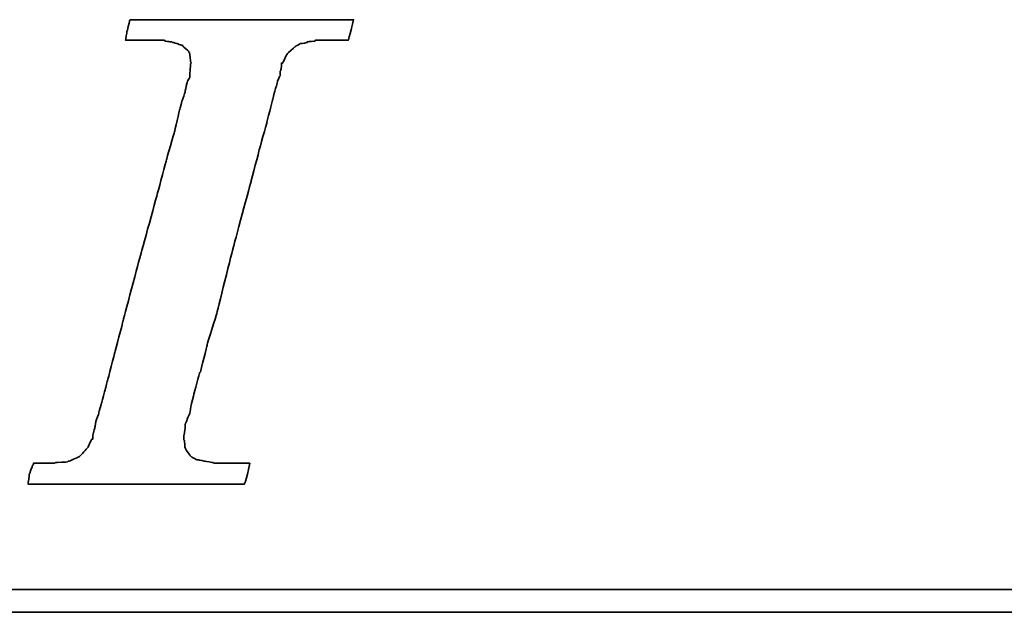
# Model space of a CAD drawing. Header units: millimetres. Extents: x 297 to 544, y 73 to 152.
# Tile 33 of 53: x 473.75 to 476.93, y 95.59 to 97.5. Entities that reach past the tile are written whole.
import ezdxf

# ---------------------------------------------------------------- set-up
doc = ezdxf.new("R2010")
doc.units = ezdxf.units.MM
doc.header["$LTSCALE"] = 0.1
doc.layers.add('DIM', color=4, linetype='CONTINUOUS')
doc.layers.add('layer 1', color=7, linetype='CONTINUOUS')

# ---------------------------------------------------------------- blocks, each defined once
blk = doc.blocks.new('TBI MOTION logo(完整正式版)')
at = {"layer": 'layer 1', "color": 22, "lineweight": 35}
for points, knots in [([(-40.59125, -7.94375), (-40.59125, -7.94375), (-40.97375, -7.94375), (-40.97375, -7.94375), (-40.97375, -7.94375), (-40.97375, -7.94375), (-41.38125, -7.94375), (-41.38125, -7.94375), (-41.38125, -7.94375), (-41.38125, -7.94375), (-41.54875, -7.94375), (-41.54875, -7.94375), (-41.54875, -7.94375), (-41.54875, -7.94375), (-41.59875, -7.94375), (-41.59875, -7.94375), (-41.59875, -7.94375), (-41.59875, -7.94375), (-41.88375, -7.94375), (-41.88375, -7.94375), (-41.88375, -7.94375), (-41.88375, -7.94375), (-41.90875, -7.91875), (-41.90875, -7.91875), (-41.90875, -7.91875), (-41.90875, -7.91875), (-42.19875, -7.87125), (-42.19875, -7.87125), (-42.19875, -7.87125), (-42.19875, -7.87125), (-42.43875, -7.82375), (-42.43875, -7.82375), (-42.43875, -7.82375), (-42.43875, -7.82375), (-42.45875, -7.82375), (-42.45875, -7.82375), (-42.45875, -7.82375), (-42.45875, -7.82375), (-42.48625, -7.82375), (-42.48625, -7.82375), (-42.48625, -7.82375), (-42.48625, -7.82375), (-42.67625, -7.72375), (-42.67625, -7.72375), (-42.67625, -7.72375), (-42.67625, -7.72375), (-42.70125, -7.70375), (-42.70125, -7.70375), (-42.70125, -7.70375), (-42.70125, -7.70375), (-42.72375, -7.67875), (-42.72375, -7.67875), (-42.72375, -7.67875), (-42.72375, -7.67875), (-42.86875, -7.48875), (-42.86875, -7.48875), (-42.86875, -7.48875), (-42.86875, -7.48875), (-42.89375, -7.43875), (-42.89375, -7.43875), (-42.89375, -7.43875), (-42.89375, -7.43875), (-42.91875, -7.38875), (-42.91875, -7.38875), (-42.91875, -7.38875), (-42.91875, -7.38875), (-42.93875, -7.12875), (-42.93875, -7.12875), (-42.93875, -7.12875), (-42.93875, -7.12875), (-42.96375, -7.10375), (-42.96375, -7.10375), (-42.96375, -7.10375), (-42.96375, -7.10375), (-42.96375, -7.05375), (-42.96375, -7.05375), (-42.96375, -7.05375), (-42.96375, -7.05375), (-42.96375, -7.00875), (-42.96375, -7.00875), (-42.96375, -7.00875), (-42.96375, -7.00875), (-42.91875, -6.69625), (-42.91875, -6.69625), (-42.91875, -6.69625), (-42.91875, -6.69625), (-42.91875, -6.62375), (-42.91875, -6.62375), (-42.91875, -6.62375), (-42.91875, -6.62375), (-42.91875, -6.59625), (-42.91875, -6.59625), (-42.91875, -6.59625), (-42.91875, -6.59625), (-42.91875, -6.57375), (-42.91875, -6.57375), (-42.91875, -6.57375), (-42.91875, -6.57375), (-42.91875, -6.52875), (-42.91875, -6.52875), (-42.91875, -6.52875), (-42.91875, -6.52875), (-42.89375, -6.50375), (-42.89375, -6.50375), (-42.89375, -6.50375), (-42.89375, -6.50375), (-42.84375, -6.38375), (-42.84375, -6.38375), (-42.84375, -6.38375), (-42.84375, -6.38375), (-42.84375, -6.35875), (-42.84375, -6.35875), (-42.84375, -6.35875), (-42.84375, -6.35875), (-42.74625, -6.14375), (-42.74625, -6.14375), (-42.74625, -6.14375), (-42.74625, -6.14375), (-42.70125, -5.85375), (-42.70125, -5.85375), (-42.70125, -5.85375), (-42.70125, -5.85375), (-42.60375, -5.47125), (-42.60375, -5.47125), (-42.60375, -5.47125), (-42.60375, -5.47125), (-42.60375, -5.44875), (-42.60375, -5.44875), (-42.60375, -5.44875), (-42.60375, -5.44875), (-42.38875, -4.67875), (-42.38875, -4.67875), (-42.38875, -4.67875), (-42.38875, -4.67875), (-42.36375, -4.65375), (-42.36375, -4.65375), (-42.36375, -4.65375), (-42.36375, -4.65375), (-42.12375, -3.69625), (-42.12375, -3.69625), (-42.12375, -3.69625), (-42.12375, -3.69625), (-42.12375, -3.67374), (-42.12375, -3.67374), (-42.12375, -3.67374), (-42.12375, -3.67374), (-41.78875, -2.59374), (-41.78875, -2.59374), (-41.78875, -2.59374), (-41.78875, -2.59374), (-41.18875, -0.19375), (-41.18875, -0.19375), (-41.18875, -0.19375), (-41.18875, -0.19375), (-40.54375, 2.20624), (-40.54375, 2.20624), (-40.54375, 2.20624), (-40.54375, 2.20624), (-40.25375, 3.30875), (-40.25375, 3.30875), (-40.25375, 3.30875), (-40.25375, 3.30875), (-39.98875, 4.27125), (-39.98875, 4.27125), (-39.98875, 4.27125), (-39.98875, 4.27125), (-39.77375, 5.13125), (-39.77375, 5.13125), (-39.77375, 5.13125), (-39.77375, 5.13125), (-39.67875, 5.47125), (-39.67875, 5.47125), (-39.67875, 5.47125), (-39.67875, 5.47125), (-39.60375, 5.75625), (-39.60375, 5.75625), (-39.60375, 5.75625), (-39.60375, 5.75625), (-39.60375, 5.78125), (-39.60375, 5.78125), (-39.60375, 5.78125), (-39.60375, 5.78125), (-39.50875, 5.97125), (-39.50875, 5.97125), (-39.50875, 5.97125), (-39.50875, 5.97125), (-39.50875, 6.13875), (-39.50875, 6.13875), (-39.50875, 6.13875), (-39.50875, 6.13875), (-39.48625, 6.16625), (-39.48625, 6.16625), (-39.48625, 6.16625), (-39.48625, 6.16625), (-39.46125, 6.28625), (-39.46125, 6.28625), (-39.46125, 6.28625), (-39.46125, 6.28625), (-39.46125, 6.42625), (-39.46125, 6.42625), (-39.46125, 6.42625), (-39.46125, 6.42625), (-39.41375, 6.42625), (-39.41375, 6.42625), (-39.41375, 6.42625), (-39.41375, 6.42625), (-39.29375, 6.69125), (-39.29375, 6.69125), (-39.29375, 6.69125), (-39.29375, 6.69125), (-39.26875, 6.74125), (-39.26875, 6.74125), (-39.26875, 6.74125), (-39.26875, 6.74125), (-39.24375, 6.76625), (-39.24375, 6.76625), (-39.24375, 6.76625), (-39.24375, 6.76625), (-38.98375, 7.00624), (-38.98375, 7.00624), (-38.98375, 7.00624), (-38.98375, 7.00624), (-38.95625, 7.02624), (-38.95625, 7.02624), (-38.95625, 7.02624), (-38.95625, 7.02624), (-38.78875, 7.12624), (-38.78875, 7.12624), (-38.78875, 7.12624), (-38.78875, 7.12624), (-38.76375, 7.12624), (-38.76375, 7.12624), (-38.76375, 7.12624), (-38.76375, 7.12624), (-38.74375, 7.12624), (-38.74375, 7.12624), (-38.74375, 7.12624), (-38.74375, 7.12624), (-38.52875, 7.17125), (-38.52875, 7.17125), (-38.52875, 7.17125), (-38.52875, 7.17125), (-38.52875, 7.19624), (-38.52875, 7.19624), (-38.52875, 7.19624), (-38.52875, 7.19624), (-38.50375, 7.19624), (-38.50375, 7.19624), (-38.50375, 7.19624), (-38.50375, 7.19624), (-38.26125, 7.21875), (-38.26125, 7.21875), (-38.26125, 7.21875), (-38.26125, 7.21875), (-38.23875, 7.24624), (-38.23875, 7.24624), (-38.23875, 7.24624), (-38.23875, 7.24624), (-38.21625, 7.24624), (-38.21625, 7.24624), (-38.21625, 7.24624), (-38.21625, 7.24624), (-38.18875, 7.24624), (-38.18875, 7.24624), (-38.18875, 7.24624), (-38.18875, 7.24624), (-37.90375, 7.24624), (-37.90375, 7.24624), (-37.90375, 7.24624), (-37.90375, 7.24624), (-37.85375, 7.24624), (-37.85375, 7.24624), (-37.85375, 7.24624), (-37.85375, 7.24624), (-37.75875, 7.24624), (-37.75875, 7.24624), (-37.75875, 7.24624), (-37.75875, 7.24624), (-37.42375, 7.24624), (-37.42375, 7.24624), (-37.42375, 7.24624), (-37.42375, 7.24624), (-37.08875, 7.24624), (-37.08875, 7.24624), (-37.08875, 7.24624), (-37.08875, 7.24624), (-37.06375, 7.24624), (-37.06375, 7.24624), (-37.06375, 7.24624), (-37.06375, 7.24624), (-37.06375, 7.26624), (-37.06375, 7.26624), (-37.06375, 7.26624), (-37.06375, 7.26624), (-37.03875, 7.29125), (-37.03875, 7.29125), (-37.03875, 7.29125), (-37.03875, 7.29125), (-37.03875, 7.31625), (-37.03875, 7.31625), (-37.03875, 7.31625), (-37.03875, 7.31625), (-36.94125, 7.67625), (-36.94125, 7.67625), (-36.94125, 7.67625), (-36.94125, 7.67625), (-36.86875, 7.98625), (-36.86875, 7.98625), (-36.86875, 7.98625), (-36.86875, 7.98625), (-36.98875, 7.98625), (-36.98875, 7.98625), (-36.98875, 7.98625), (-36.98875, 7.98625), (-37.42375, 7.98625), (-37.42375, 7.98625), (-37.42375, 7.98625), (-37.42375, 7.98625), (-37.94875, 7.98625), (-37.94875, 7.98625), (-37.94875, 7.98625), (-37.94875, 7.98625), (-38.57375, 7.98625), (-38.57375, 7.98625), (-38.57375, 7.98625), (-38.57375, 7.98625), (-39.29375, 7.98625), (-39.29375, 7.98625), (-39.29375, 7.98625), (-39.29375, 7.98625), (-40.82875, 7.98625), (-40.82875, 7.98625), (-40.82875, 7.98625), (-40.82875, 7.98625), (-42.36375, 7.98625), (-42.36375, 7.98625), (-42.36375, 7.98625), (-42.36375, 7.98625), (-43.08375, 7.98625), (-43.08375, 7.98625), (-43.08375, 7.98625), (-43.08375, 7.98625), (-43.70875, 7.98625), (-43.70875, 7.98625), (-43.70875, 7.98625), (-43.70875, 7.98625), (-44.23375, 7.98625), (-44.23375, 7.98625), (-44.23375, 7.98625), (-44.23375, 7.98625), (-44.66875, 7.98625), (-44.66875, 7.98625), (-44.66875, 7.98625), (-44.66875, 7.98625), (-44.88375, 7.98625), (-44.88375, 7.98625), (-44.88375, 7.98625), (-44.88375, 7.98625), (-44.90875, 7.94125), (-44.90875, 7.94125), (-44.90875, 7.94125), (-44.90875, 7.94125), (-44.90875, 7.91625), (-44.90875, 7.91625), (-44.90875, 7.91625), (-44.90875, 7.91625), (-45.00375, 7.55625), (-45.00375, 7.55625), (-45.00375, 7.55625), (-45.00375, 7.55625), (-45.05375, 7.24624), (-45.05375, 7.24624), (-45.05375, 7.24624), (-45.05375, 7.24624), (-44.61875, 7.24624), (-44.61875, 7.24624), (-44.61875, 7.24624), (-44.61875, 7.24624), (-44.11375, 7.24624), (-44.11375, 7.24624), (-44.11375, 7.24624), (-44.11375, 7.24624), (-43.99375, 7.24624), (-43.99375, 7.24624), (-43.99375, 7.24624), (-43.99375, 7.24624), (-43.94625, 7.24624), (-43.94625, 7.24624), (-43.94625, 7.24624), (-43.94625, 7.24624), (-43.92374, 7.24624), (-43.92374, 7.24624), (-43.92374, 7.24624), (-43.92374, 7.24624), (-43.65875, 7.24624), (-43.65875, 7.24624), (-43.65875, 7.24624), (-43.65875, 7.24624), (-43.63875, 7.21875), (-43.63875, 7.21875), (-43.63875, 7.21875), (-43.63875, 7.21875), (-43.46875, 7.19624), (-43.46875, 7.19624), (-43.46875, 7.19624), (-43.46875, 7.19624), (-43.39875, 7.19624), (-43.39875, 7.19624), (-43.39875, 7.19624), (-43.39875, 7.19624), (-43.37125, 7.17125), (-43.37125, 7.17125), (-43.37125, 7.17125), (-43.37125, 7.17125), (-43.34875, 7.17125), (-43.34875, 7.17125), (-43.34875, 7.17125), (-43.34875, 7.17125), (-43.20375, 7.12624), (-43.20375, 7.12624), (-43.20375, 7.12624), (-43.20375, 7.12624), (-43.05875, 7.07624), (-43.05875, 7.07624), (-43.05875, 7.07624), (-43.05875, 7.07624), (-43.01375, 7.07624), (-43.01375, 7.07624), (-43.01375, 7.07624), (-43.01375, 7.07624), (-42.98875, 7.02624), (-42.98875, 7.02624), (-42.98875, 7.02624), (-42.98875, 7.02624), (-42.79875, 6.86125), (-42.79875, 6.86125), (-42.79875, 6.86125), (-42.79875, 6.86125), (-42.77375, 6.81125), (-42.77375, 6.81125), (-42.77375, 6.81125), (-42.77375, 6.81125), (-42.74625, 6.76625), (-42.74625, 6.76625), (-42.74625, 6.76625), (-42.74625, 6.76625), (-42.72375, 6.47625), (-42.72375, 6.47625), (-42.72375, 6.47625), (-42.72375, 6.47625), (-42.70125, 6.45124), (-42.70125, 6.45124), (-42.70125, 6.45124), (-42.70125, 6.45124), (-42.70125, 6.42625), (-42.70125, 6.42625), (-42.70125, 6.42625), (-42.70125, 6.42625), (-42.72375, 6.40625), (-42.72375, 6.40625), (-42.72375, 6.40625), (-42.72375, 6.40625), (-42.74625, 5.97125), (-42.74625, 5.97125), (-42.74625, 5.97125), (-42.74625, 5.97125), (-42.74625, 5.94625), (-42.74625, 5.94625), (-42.74625, 5.94625), (-42.74625, 5.94625), (-42.74625, 5.92625), (-42.74625, 5.92625), (-42.74625, 5.92625), (-42.74625, 5.92625), (-42.77375, 5.87625), (-42.77375, 5.87625), (-42.77375, 5.87625), (-42.77375, 5.87625), (-42.81875, 5.80625), (-42.81875, 5.80625), (-42.81875, 5.80625), (-42.81875, 5.80625), (-42.86875, 5.63625), (-42.86875, 5.63625), (-42.86875, 5.63625), (-42.86875, 5.63625), (-42.91875, 5.39625), (-42.91875, 5.39625), (-42.91875, 5.39625), (-42.91875, 5.39625), (-42.91875, 5.37124), (-42.91875, 5.37124), (-42.91875, 5.37124), (-42.91875, 5.37124), (-43.01375, 5.10874), (-43.01375, 5.10874), (-43.01375, 5.10874), (-43.01375, 5.10874), (-43.10875, 4.77124), (-43.10875, 4.77124), (-43.10875, 4.77124), (-43.10875, 4.77124), (-43.29875, 3.95625), (-43.29875, 3.95625), (-43.29875, 3.95625), (-43.29875, 3.95625), (-43.58875, 2.95125), (-43.58875, 2.95125), (-43.58875, 2.95125), (-43.58875, 2.95125), (-43.87375, 1.87125), (-43.87375, 1.87125), (-43.87375, 1.87125), (-43.87375, 1.87125), (-44.52625, -0.50374), (-44.52625, -0.50374), (-44.52625, -0.50374), (-44.52625, -0.50374), (-45.14875, -2.85375), (-45.14875, -2.85375), (-45.14875, -2.85375), (-45.14875, -2.85375), (-45.43375, -3.95875), (-45.43375, -3.95875), (-45.43375, -3.95875), (-45.43375, -3.95875), (-45.69875, -4.96875), (-45.69875, -4.96875), (-45.69875, -4.96875), (-45.69875, -4.96875), (-45.91375, -5.78375), (-45.91375, -5.78375), (-45.91375, -5.78375), (-45.91375, -5.78375), (-46.01375, -6.11875), (-46.01375, -6.11875), (-46.01375, -6.11875), (-46.01375, -6.11875), (-46.01375, -6.14375), (-46.01375, -6.14375), (-46.01375, -6.14375), (-46.01375, -6.14375), (-46.10875, -6.40875), (-46.10875, -6.40875), (-46.10875, -6.40875), (-46.10875, -6.40875), (-46.15375, -6.64875), (-46.15375, -6.64875), (-46.15375, -6.64875), (-46.15375, -6.64875), (-46.20375, -6.83875), (-46.20375, -6.83875), (-46.20375, -6.83875), (-46.20375, -6.83875), (-46.22875, -6.93375), (-46.22875, -6.93375), (-46.22875, -6.93375), (-46.22875, -6.93375), (-46.22875, -7.07875), (-46.22875, -7.07875), (-46.22875, -7.07875), (-46.22875, -7.07875), (-46.27375, -7.07875), (-46.27375, -7.07875), (-46.27375, -7.07875), (-46.27375, -7.07875), (-46.39375, -7.34375), (-46.39375, -7.34375), (-46.39375, -7.34375), (-46.39375, -7.34375), (-46.39375, -7.36875), (-46.39375, -7.36875), (-46.39375, -7.36875), (-46.39375, -7.36875), (-46.42125, -7.38875), (-46.42125, -7.38875), (-46.42125, -7.38875), (-46.42125, -7.38875), (-46.68375, -7.67875), (-46.68375, -7.67875), (-46.68375, -7.67875), (-46.68375, -7.67875), (-46.70875, -7.70375), (-46.70875, -7.70375), (-46.70875, -7.70375), (-46.70875, -7.70375), (-46.75375, -7.72375), (-46.75375, -7.72375), (-46.75375, -7.72375), (-46.75375, -7.72375), (-47.08875, -7.87125), (-47.08875, -7.87125), (-47.08875, -7.87125), (-47.08875, -7.87125), (-47.11625, -7.87125), (-47.11625, -7.87125), (-47.11625, -7.87125), (-47.11625, -7.87125), (-47.13875, -7.89375), (-47.13875, -7.89375), (-47.13875, -7.89375), (-47.13875, -7.89375), (-47.56875, -7.91875), (-47.56875, -7.91875), (-47.56875, -7.91875), (-47.56875, -7.91875), (-47.59625, -7.94375), (-47.59625, -7.94375), (-47.59625, -7.94375), (-47.59625, -7.94375), (-47.64375, -7.94375), (-47.64375, -7.94375), (-47.64375, -7.94375), (-47.64375, -7.94375), (-47.73625, -7.94375), (-47.73625, -7.94375), (-47.73625, -7.94375), (-47.73625, -7.94375), (-48.07375, -7.94375), (-48.07375, -7.94375), (-48.07375, -7.94375), (-48.07375, -7.94375), (-48.36125, -7.94375), (-48.36125, -7.94375), (-48.36125, -7.94375), (-48.36125, -7.94375), (-48.36125, -7.96625), (-48.36125, -7.96625), (-48.36125, -7.96625), (-48.36125, -7.96625), (-48.36125, -7.99125), (-48.36125, -7.99125), (-48.36125, -7.99125), (-48.36125, -7.99125), (-48.38875, -8.01375), (-48.38875, -8.01375), (-48.38875, -8.01375), (-48.38875, -8.01375), (-48.50875, -8.34875), (-48.50875, -8.34875), (-48.50875, -8.34875), (-48.50875, -8.34875), (-48.55375, -8.68625), (-48.55375, -8.68625), (-48.55375, -8.68625), (-48.55375, -8.68625), (-48.45875, -8.68625), (-48.45875, -8.68625), (-48.45875, -8.68625), (-48.45875, -8.68625), (-48.07375, -8.68625), (-48.07375, -8.68625), (-48.07375, -8.68625), (-48.07375, -8.68625), (-47.52375, -8.68625), (-47.52375, -8.68625), (-47.52375, -8.68625), (-47.52375, -8.68625), (-46.92375, -8.68625), (-46.92375, -8.68625), (-46.92375, -8.68625), (-46.92375, -8.68625), (-46.25375, -8.68625), (-46.25375, -8.68625), (-46.25375, -8.68625), (-46.25375, -8.68625), (-46.20375, -8.68625), (-46.20375, -8.68625), (-46.20375, -8.68625), (-46.20375, -8.68625), (-44.71375, -8.68625), (-44.71375, -8.68625), (-44.71375, -8.68625), (-44.71375, -8.68625), (-43.22875, -8.68625), (-43.22875, -8.68625), (-43.22875, -8.68625), (-43.22875, -8.68625), (-42.55875, -8.68625), (-42.55875, -8.68625), (-42.55875, -8.68625), (-42.55875, -8.68625), (-42.50875, -8.68625), (-42.50875, -8.68625), (-42.50875, -8.68625), (-42.50875, -8.68625), (-41.93375, -8.68625), (-41.93375, -8.68625), (-41.93375, -8.68625), (-41.93375, -8.68625), (-41.38125, -8.68625), (-41.38125, -8.68625), (-41.38125, -8.68625), (-41.38125, -8.68625), (-40.97375, -8.68625), (-40.97375, -8.68625), (-40.97375, -8.68625), (-40.97375, -8.68625), (-40.78125, -8.68625), (-40.78125, -8.68625), (-40.78125, -8.68625), (-40.78125, -8.68625), (-40.78125, -8.63875), (-40.78125, -8.63875), (-40.78125, -8.63875), (-40.78125, -8.63875), (-40.75875, -8.63875), (-40.75875, -8.63875), (-40.75875, -8.63875), (-40.75875, -8.63875), (-40.66375, -8.27875), (-40.66375, -8.27875), (-40.66375, -8.27875), (-40.66375, -8.27875), (-40.59125, -7.94375), (-40.59125, -7.94375)], [0, 0, 0, 0, 0.00558659, 0.00558659, 0.00558659, 0.0055866, 0.01117318, 0.01117318, 0.01117318, 0.01117319, 0.01675978, 0.01675978, 0.01675978, 0.01675979, 0.02234637, 0.02234637, 0.02234637, 0.02234638, 0.02793296, 0.02793296, 0.02793296, 0.02793297, 0.03351955, 0.03351955, 0.03351955, 0.03351956, 0.03910615, 0.03910615, 0.03910615, 0.03910616, 0.04469274, 0.04469274, 0.04469274, 0.04469275, 0.05027933, 0.05027933, 0.05027933, 0.05027934, 0.05586592, 0.05586592, 0.05586592, 0.05586593, 0.06145251, 0.06145251, 0.06145251, 0.06145252, 0.06703911, 0.06703911, 0.06703911, 0.06703912, 0.0726257, 0.0726257, 0.0726257, 0.07262571, 0.07821229, 0.07821229, 0.07821229, 0.0782123, 0.08379888, 0.08379888, 0.08379888, 0.08379889, 0.08938547, 0.08938547, 0.08938547, 0.08938548, 0.09497207, 0.09497207, 0.09497207, 0.09497208, 0.10055866, 0.10055866, 0.10055866, 0.10055867, 0.10614525, 0.10614525, 0.10614525, 0.10614526, 0.11173184, 0.11173184, 0.11173184, 0.11173185, 0.11731844, 0.11731844, 0.11731844, 0.11731845, 0.12290503, 0.12290503, 0.12290503, 0.12290504, 0.12849162, 0.12849162, 0.12849162, 0.12849163, 0.13407821, 0.13407821, 0.13407821, 0.13407822, 0.1396648, 0.1396648, 0.1396648, 0.13966481, 0.1452514, 0.1452514, 0.1452514, 0.14525141, 0.15083799, 0.15083799, 0.15083799, 0.150838, 0.15642458, 0.15642458, 0.15642458, 0.15642459, 0.16201117, 0.16201117, 0.16201117, 0.16201118, 0.16759777, 0.16759777, 0.16759777, 0.16759778, 0.17318436, 0.17318436, 0.17318436, 0.17318437, 0.17877095, 0.17877095, 0.17877095, 0.17877096, 0.18435754, 0.18435754, 0.18435754, 0.18435755, 0.18994413, 0.18994413, 0.18994413, 0.18994414, 0.19553073, 0.19553073, 0.19553073, 0.19553074, 0.20111732, 0.20111732, 0.20111732, 0.20111733, 0.20670391, 0.20670391, 0.20670391, 0.20670392, 0.2122905, 0.2122905, 0.2122905, 0.21229051, 0.21787709, 0.21787709, 0.21787709, 0.2178771, 0.22346369, 0.22346369, 0.22346369, 0.2234637, 0.22905028, 0.22905028, 0.22905028, 0.22905029, 0.23463687, 0.23463687, 0.23463687, 0.23463688, 0.24022346, 0.24022346, 0.24022346, 0.24022347, 0.24581006, 0.24581006, 0.24581006, 0.24581007, 0.25139665, 0.25139665, 0.25139665, 0.25139666, 0.25698324, 0.25698324, 0.25698324, 0.25698325, 0.26256983, 0.26256983, 0.26256983, 0.26256984, 0.26815642, 0.26815642, 0.26815642, 0.26815643, 0.27374302, 0.27374302, 0.27374302, 0.27374303, 0.27932961, 0.27932961, 0.27932961, 0.27932962, 0.2849162, 0.2849162, 0.2849162, 0.28491621, 0.29050279, 0.29050279, 0.29050279, 0.2905028, 0.29608939, 0.29608939, 0.29608939, 0.2960894, 0.30167598, 0.30167598, 0.30167598, 0.30167599, 0.30726257, 0.30726257, 0.30726257, 0.30726258, 0.31284916, 0.31284916, 0.31284916, 0.31284917, 0.31843575, 0.31843575, 0.31843575, 0.31843576, 0.32402235, 0.32402235, 0.32402235, 0.32402236, 0.32960894, 0.32960894, 0.32960894, 0.32960895, 0.33519553, 0.33519553, 0.33519553, 0.33519554, 0.34078212, 0.34078212, 0.34078212, 0.34078213, 0.34636872, 0.34636872, 0.34636872, 0.34636873, 0.35195531, 0.35195531, 0.35195531, 0.35195532, 0.3575419, 0.3575419, 0.3575419, 0.35754191, 0.36312849, 0.36312849, 0.36312849, 0.3631285, 0.36871508, 0.36871508, 0.36871508, 0.36871509, 0.37430168, 0.37430168, 0.37430168, 0.37430169, 0.37988827, 0.37988827, 0.37988827, 0.37988828, 0.38547486, 0.38547486, 0.38547486, 0.38547487, 0.39106145, 0.39106145, 0.39106145, 0.39106146, 0.39664804, 0.39664804, 0.39664804, 0.39664805, 0.40223464, 0.40223464, 0.40223464, 0.40223465, 0.40782123, 0.40782123, 0.40782123, 0.40782124, 0.41340782, 0.41340782, 0.41340782, 0.41340783, 0.41899441, 0.41899441, 0.41899441, 0.41899442, 0.42458101, 0.42458101, 0.42458101, 0.42458102, 0.4301676, 0.4301676, 0.4301676, 0.43016761, 0.43575419, 0.43575419, 0.43575419, 0.4357542, 0.44134078, 0.44134078, 0.44134078, 0.44134079, 0.44692737, 0.44692737, 0.44692737, 0.44692738, 0.45251397, 0.45251397, 0.45251397, 0.45251398, 0.45810056, 0.45810056, 0.45810056, 0.45810057, 0.46368715, 0.46368715, 0.46368715, 0.46368716, 0.46927374, 0.46927374, 0.46927374, 0.46927375, 0.47486034, 0.47486034, 0.47486034, 0.47486035, 0.48044693, 0.48044693, 0.48044693, 0.48044694, 0.48603352, 0.48603352, 0.48603352, 0.48603353, 0.49162011, 0.49162011, 0.49162011, 0.49162012, 0.4972067, 0.4972067, 0.4972067, 0.49720671, 0.5027933, 0.5027933, 0.5027933, 0.50279331, 0.50837989, 0.50837989, 0.50837989, 0.5083799, 0.51396648, 0.51396648, 0.51396648, 0.51396649, 0.51955307, 0.51955307, 0.51955307, 0.51955308, 0.52513966, 0.52513966, 0.52513966, 0.52513967, 0.53072626, 0.53072626, 0.53072626, 0.53072627, 0.53631285, 0.53631285, 0.53631285, 0.53631286, 0.54189944, 0.54189944, 0.54189944, 0.54189945, 0.54748603, 0.54748603, 0.54748603, 0.54748604, 0.55307263, 0.55307263, 0.55307263, 0.55307264, 0.55865922, 0.55865922, 0.55865922, 0.55865923, 0.56424581, 0.56424581, 0.56424581, 0.56424582, 0.5698324, 0.5698324, 0.5698324, 0.56983241, 0.57541899, 0.57541899, 0.57541899, 0.575419, 0.58100559, 0.58100559, 0.58100559, 0.5810056, 0.58659218, 0.58659218, 0.58659218, 0.58659219, 0.59217877, 0.59217877, 0.59217877, 0.59217878, 0.59776536, 0.59776536, 0.59776536, 0.59776537, 0.60335196, 0.60335196, 0.60335196, 0.60335197, 0.60893855, 0.60893855, 0.60893855, 0.60893856, 0.61452514, 0.61452514, 0.61452514, 0.61452515, 0.62011173, 0.62011173, 0.62011173, 0.62011174, 0.62569832, 0.62569832, 0.62569832, 0.62569833, 0.63128492, 0.63128492, 0.63128492, 0.63128493, 0.63687151, 0.63687151, 0.63687151, 0.63687152, 0.6424581, 0.6424581, 0.6424581, 0.64245811, 0.64804469, 0.64804469, 0.64804469, 0.6480447, 0.65363128, 0.65363128, 0.65363128, 0.65363129, 0.65921788, 0.65921788, 0.65921788, 0.65921789, 0.66480447, 0.66480447, 0.66480447, 0.66480448, 0.67039106, 0.67039106, 0.67039106, 0.67039107, 0.67597765, 0.67597765, 0.67597765, 0.67597766, 0.68156425, 0.68156425, 0.68156425, 0.68156426, 0.68715084, 0.68715084, 0.68715084, 0.68715085, 0.69273743, 0.69273743, 0.69273743, 0.69273744, 0.69832402, 0.69832402, 0.69832402, 0.69832403, 0.70391061, 0.70391061, 0.70391061, 0.70391062, 0.70949721, 0.70949721, 0.70949721, 0.70949722, 0.7150838, 0.7150838, 0.7150838, 0.71508381, 0.72067039, 0.72067039, 0.72067039, 0.7206704, 0.72625698, 0.72625698, 0.72625698, 0.72625699, 0.73184358, 0.73184358, 0.73184358, 0.73184359, 0.73743017, 0.73743017, 0.73743017, 0.73743018, 0.74301676, 0.74301676, 0.74301676, 0.74301677, 0.74860335, 0.74860335, 0.74860335, 0.74860336, 0.75418994, 0.75418994, 0.75418994, 0.75418995, 0.75977654, 0.75977654, 0.75977654, 0.75977655, 0.76536313, 0.76536313, 0.76536313, 0.76536314, 0.77094972, 0.77094972, 0.77094972, 0.77094973, 0.77653631, 0.77653631, 0.77653631, 0.77653632, 0.78212291, 0.78212291, 0.78212291, 0.78212292, 0.7877095, 0.7877095, 0.7877095, 0.78770951, 0.79329609, 0.79329609, 0.79329609, 0.7932961, 0.79888268, 0.79888268, 0.79888268, 0.79888269, 0.80446927, 0.80446927, 0.80446927, 0.80446928, 0.81005587, 0.81005587, 0.81005587, 0.81005588, 0.81564246, 0.81564246, 0.81564246, 0.81564247, 0.82122905, 0.82122905, 0.82122905, 0.82122906, 0.82681564, 0.82681564, 0.82681564, 0.82681565, 0.83240223, 0.83240223, 0.83240223, 0.83240224, 0.83798883, 0.83798883, 0.83798883, 0.83798884, 0.84357542, 0.84357542, 0.84357542, 0.84357543, 0.84916201, 0.84916201, 0.84916201, 0.84916202, 0.8547486, 0.8547486, 0.8547486, 0.85474861, 0.8603352, 0.8603352, 0.8603352, 0.86033521, 0.86592179, 0.86592179, 0.86592179, 0.8659218, 0.87150838, 0.87150838, 0.87150838, 0.87150839, 0.87709497, 0.87709497, 0.87709497, 0.87709498, 0.88268156, 0.88268156, 0.88268156, 0.88268157, 0.88826816, 0.88826816, 0.88826816, 0.88826817, 0.89385475, 0.89385475, 0.89385475, 0.89385476, 0.89944134, 0.89944134, 0.89944134, 0.89944135, 0.90502793, 0.90502793, 0.90502793, 0.90502794, 0.91061453, 0.91061453, 0.91061453, 0.91061454, 0.91620112, 0.91620112, 0.91620112, 0.91620113, 0.92178771, 0.92178771, 0.92178771, 0.92178772, 0.9273743, 0.9273743, 0.9273743, 0.92737431, 0.93296089, 0.93296089, 0.93296089, 0.9329609, 0.93854749, 0.93854749, 0.93854749, 0.9385475, 0.94413408, 0.94413408, 0.94413408, 0.94413409, 0.94972067, 0.94972067, 0.94972067, 0.94972068, 0.95530726, 0.95530726, 0.95530726, 0.95530727, 0.96089385, 0.96089385, 0.96089385, 0.96089386, 0.96648045, 0.96648045, 0.96648045, 0.96648046, 0.97206704, 0.97206704, 0.97206704, 0.97206705, 0.97765363, 0.97765363, 0.97765363, 0.97765364, 0.98324022, 0.98324022, 0.98324022, 0.98324023, 0.98882682, 0.98882682, 0.98882682, 0.98882683, 0.99441341, 0.99441341, 0.99441341, 0.99441342, 1, 1, 1, 1]), ([(75.90875, -9.47875), (75.90875, -9.47875), (75.90875, -12.28625), (75.90875, -12.28625), (75.90875, -12.28625), (75.90875, -12.28625), (75.90875, -12.47875), (75.90875, -12.47875), (75.90875, -12.47875), (75.90875, -12.47875), (75.71625, -12.47875), (75.71625, -12.47875), (75.71625, -12.47875), (75.71625, -12.47875), (-88.32875, -12.47875), (-88.32875, -12.47875), (-88.32875, -12.47875), (-88.32875, -12.47875), (-88.32875, -13.29375), (-88.32875, -13.29375), (-88.32875, -13.29375), (-88.32875, -13.29375), (82.89125, -13.29375), (82.89125, -13.29375), (82.89125, -13.29375), (82.89125, -13.29375), (75.90875, -9.47875), (75.90875, -9.47875)], [0, 0, 0, 0, 0.14285714, 0.14285714, 0.14285714, 0.14285715, 0.28571429, 0.28571429, 0.28571429, 0.2857143, 0.42857143, 0.42857143, 0.42857143, 0.42857144, 0.57142857, 0.57142857, 0.57142857, 0.57142858, 0.71428571, 0.71428571, 0.71428571, 0.71428572, 0.85714286, 0.85714286, 0.85714286, 0.85714287, 1, 1, 1, 1])]:
    blk.add_open_spline(points, degree=3, knots=knots, dxfattribs=at)

msp = doc.modelspace()

# ---------------------------------------------------------------- block references
at = {"layer": 'DIM', "color": 7, "xscale": 0.090033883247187, "yscale": 0.090033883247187, "zscale": 0.090033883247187}
msp.add_blockref('TBI MOTION logo(完整正式版)', (478.1435, 96.7856), dxfattribs=at)

doc.saveas('drawing.dxf')
